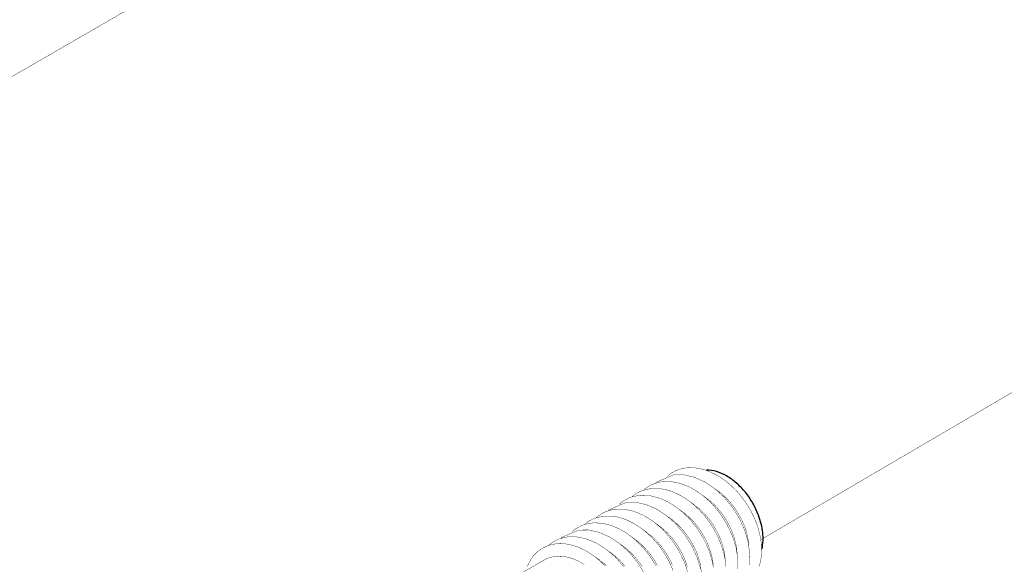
# Model space of a CAD drawing. Header units: millimetres. Extents: x -1449 to 178, y 1446 to 3804.
# Tile 8 of 20: x -985 to -946, y 1805 to 1827. Entities that reach past the tile are written whole.
import ezdxf

# ---------------------------------------------------------------- set-up
doc = ezdxf.new("R2010")
doc.units = ezdxf.units.MM
doc.linetypes.add('DOT_CENTER', pattern=[14, 12, -1, 0, -1])
doc.layers.add('1', color=7, linetype='Continuous')

# ---------------------------------------------------------------- blocks, each defined once
blk = doc.blocks.new('124100000341A-M3X68_5-__18', base_point=(256.021, -13.755))
at = {"color": 7, "linetype": 'Continuous', "const_width": 0.01}
for points in [[(303.356, 17.527), (303.426, 17.579)], [(303.426, 17.579), (303.568, 17.656)], [(303.568, 17.656), (303.652, 17.687)], [(303.652, 17.687), (303.812, 17.722)], [(303.812, 17.722), (303.906, 17.731)], [(303.906, 17.731), (304.078, 17.726)], [(304.078, 17.726), (304.185, 17.71)], [(304.185, 17.71), (304.356, 17.665)], [(304.356, 17.665), (304.382, 17.667)], [(304.356, 17.665), (304.467, 17.624)], [(304.467, 17.624), (304.636, 17.543)], [(302.928, 17.282), (303.106, 17.338)], [(303.003, 17.306), (303.035, 17.341)], [(303.035, 17.341), (303.492, 17.536)], [(303.106, 17.338), (303.171, 17.35)], [(303.171, 17.35), (303.37, 17.358)], [(303.317, 17.488), (303.356, 17.527)], [(303.37, 17.358), (303.437, 17.352)], [(303.437, 17.352), (303.653, 17.311)], [(303.492, 17.536), (303.504, 17.537)], [(303.504, 17.537), (303.757, 17.539)], [(303.653, 17.311), (303.715, 17.292)], [(303.757, 17.539), (303.776, 17.537)], [(303.776, 17.537), (304.036, 17.478)], [(304.036, 17.478), (304.05, 17.474)], [(304.05, 17.474), (304.316, 17.356)], [(304.316, 17.356), (304.337, 17.345)], [(304.337, 17.345), (304.588, 17.179)], [(304.636, 17.543), (304.747, 17.478)], [(304.747, 17.478), (304.909, 17.365)], [(304.909, 17.365), (305.019, 17.274)], [(302.469, 17.022), (302.607, 17.095)], [(302.607, 17.095), (302.701, 17.128)], [(302.662, 17.107), (302.677, 17.12)], [(302.677, 17.12), (302.715, 17.154)], [(302.701, 17.128), (302.851, 17.161)], [(302.715, 17.154), (302.87, 17.255)], [(302.851, 17.161), (302.962, 17.171)], [(302.87, 17.255), (302.928, 17.282)], [(302.962, 17.171), (303.117, 17.165)], [(303.117, 17.165), (303.237, 17.147)], [(303.237, 17.147), (303.395, 17.106)], [(303.395, 17.106), (303.51, 17.063)], [(303.51, 17.063), (303.675, 16.983)], [(303.715, 17.292), (303.932, 17.203)], [(303.932, 17.203), (303.996, 17.17)], [(303.996, 17.17), (304.211, 17.034)], [(304.211, 17.034), (304.268, 16.992)], [(304.588, 17.179), (304.613, 17.16)], [(304.613, 17.16), (304.842, 16.951)], [(304.613, 17.16), (304.706, 17.096)], [(304.706, 17.096), (304.801, 17.02)], [(305.019, 17.274), (305.163, 17.138)], [(305.163, 17.138), (305.263, 17.027)], [(301.754, 16.594), (302.21, 16.79)], [(302.035, 16.742), (302.074, 16.781)], [(302.074, 16.781), (302.145, 16.833)], [(302.145, 16.833), (302.287, 16.91)], [(302.21, 16.79), (302.222, 16.791)], [(302.222, 16.791), (302.476, 16.793)], [(302.287, 16.91), (302.371, 16.941)], [(302.371, 16.941), (302.53, 16.976)], [(302.371, 16.941), (302.395, 16.967)], [(302.395, 16.967), (302.469, 17.022)], [(302.476, 16.793), (302.494, 16.791)], [(302.494, 16.791), (302.754, 16.732)], [(302.53, 16.976), (302.625, 16.985)], [(302.625, 16.985), (302.796, 16.979)], [(302.796, 16.979), (302.903, 16.964)], [(302.903, 16.964), (303.075, 16.919)], [(303.075, 16.919), (303.185, 16.878)], [(303.185, 16.878), (303.355, 16.797)], [(303.355, 16.797), (303.465, 16.732)], [(303.675, 16.983), (303.795, 16.912)], [(303.795, 16.912), (303.947, 16.804)], [(303.947, 16.804), (304.068, 16.704)], [(303.947, 16.804), (303.968, 16.791)], [(303.968, 16.791), (304.05, 16.734)], [(304.268, 16.992), (304.475, 16.811)], [(304.268, 16.992), (304.288, 16.977)], [(304.288, 16.977), (304.481, 16.833)], [(304.475, 16.811), (304.522, 16.764)], [(304.481, 16.833), (304.572, 16.75)], [(304.522, 16.764), (304.706, 16.552)], [(304.801, 17.02), (304.893, 16.937)], [(304.842, 16.951), (304.861, 16.931)], [(304.861, 16.931), (305.068, 16.683)], [(304.893, 16.937), (304.931, 16.898)], [(304.931, 16.898), (304.956, 16.872)], [(304.956, 16.872), (304.98, 16.847)], [(304.98, 16.847), (305.062, 16.751)], [(305.263, 17.027), (305.388, 16.87)], [(305.388, 16.87), (305.476, 16.742)], [(301.434, 16.407), (301.589, 16.509)], [(301.589, 16.509), (301.646, 16.536)], [(301.646, 16.536), (301.824, 16.592)], [(301.721, 16.56), (301.754, 16.594)], [(301.824, 16.592), (301.89, 16.604)], [(301.89, 16.604), (302.089, 16.612)], [(302.089, 16.612), (302.156, 16.606)], [(302.156, 16.606), (302.371, 16.565)], [(302.371, 16.565), (302.434, 16.546)], [(302.434, 16.546), (302.651, 16.457)], [(302.754, 16.732), (302.769, 16.727)], [(302.769, 16.727), (303.035, 16.61)], [(303.035, 16.61), (303.055, 16.599)], [(303.055, 16.599), (303.307, 16.432)], [(303.465, 16.732), (303.627, 16.619)], [(303.627, 16.619), (303.737, 16.528)], [(303.647, 16.603), (303.729, 16.546)], [(303.729, 16.546), (303.737, 16.528)], [(303.737, 16.528), (303.881, 16.391)], [(303.737, 16.528), (303.757, 16.526)], [(303.757, 16.526), (303.84, 16.459)], [(304.05, 16.734), (304.068, 16.704)], [(304.068, 16.704), (304.201, 16.577)], [(304.068, 16.704), (304.16, 16.646)], [(304.16, 16.646), (304.252, 16.563)], [(304.201, 16.577), (304.312, 16.456)], [(304.252, 16.563), (304.339, 16.473)], [(304.572, 16.75), (304.611, 16.711)], [(304.611, 16.711), (304.659, 16.66)], [(304.659, 16.66), (304.742, 16.564)], [(304.706, 16.552), (304.748, 16.497)], [(304.742, 16.564), (304.801, 16.489)], [(305.062, 16.751), (305.121, 16.676)], [(305.068, 16.683), (305.089, 16.654)], [(305.089, 16.654), (305.258, 16.386)], [(305.121, 16.676), (305.14, 16.65)], [(305.14, 16.65), (305.157, 16.627)], [(305.157, 16.627), (305.211, 16.545)], [(305.211, 16.545), (305.326, 16.345)], [(305.476, 16.742), (305.578, 16.572)], [(305.578, 16.572), (305.652, 16.428)], [(301.113, 16.221), (301.188, 16.276)], [(301.188, 16.276), (301.326, 16.349)], [(301.249, 16.23), (301.343, 16.239)], [(301.326, 16.349), (301.419, 16.382)], [(301.343, 16.239), (301.515, 16.233)], [(301.381, 16.361), (301.395, 16.374)], [(301.395, 16.374), (301.434, 16.407)], [(301.419, 16.382), (301.57, 16.415)], [(301.515, 16.233), (301.621, 16.217)], [(301.57, 16.415), (301.681, 16.424)], [(301.681, 16.424), (301.836, 16.419)], [(301.836, 16.419), (301.955, 16.401)], [(301.955, 16.401), (302.113, 16.36)], [(302.113, 16.36), (302.229, 16.317)], [(302.229, 16.317), (302.393, 16.237)], [(302.393, 16.237), (302.514, 16.165)], [(302.651, 16.457), (302.714, 16.424)], [(302.714, 16.424), (302.929, 16.288)], [(302.929, 16.288), (302.986, 16.246)], [(302.986, 16.246), (303.193, 16.065)], [(302.986, 16.246), (303.007, 16.231)], [(303.007, 16.231), (303.199, 16.087)], [(303.307, 16.432), (303.331, 16.414)], [(303.331, 16.414), (303.56, 16.205)], [(303.331, 16.414), (303.425, 16.349)], [(303.425, 16.349), (303.52, 16.274)], [(303.52, 16.274), (303.611, 16.19)], [(303.84, 16.459), (303.931, 16.376)], [(303.881, 16.391), (303.982, 16.281)], [(303.931, 16.376), (304.019, 16.287)], [(303.982, 16.281), (304.107, 16.123)], [(304.019, 16.287), (304.102, 16.191)], [(304.312, 16.456), (304.427, 16.31)], [(304.339, 16.473), (304.422, 16.378)], [(304.422, 16.378), (304.481, 16.303)], [(304.427, 16.31), (304.518, 16.179)], [(304.481, 16.303), (304.499, 16.277)], [(304.499, 16.277), (304.571, 16.172)], [(304.748, 16.497), (304.906, 16.255)], [(304.801, 16.489), (304.819, 16.464)], [(304.819, 16.464), (304.828, 16.452)], [(304.828, 16.452), (304.891, 16.358)], [(304.891, 16.358), (304.998, 16.173)], [(304.906, 16.255), (304.938, 16.199)], [(305.258, 16.386), (305.278, 16.349)], [(305.278, 16.349), (305.405, 16.07)], [(305.326, 16.345), (305.336, 16.324)], [(305.336, 16.324), (305.388, 16.21)], [(305.652, 16.428), (305.726, 16.256)], [(305.726, 16.256), (305.778, 16.107)], [(300.472, 15.848), (300.929, 16.044)], [(300.754, 15.996), (300.793, 16.034)], [(300.793, 16.034), (300.863, 16.086)], [(300.863, 16.086), (301.005, 16.163)], [(300.929, 16.044), (300.941, 16.045)], [(300.941, 16.045), (301.194, 16.047)], [(301.005, 16.163), (301.089, 16.195)], [(301.089, 16.195), (301.249, 16.23)], [(301.089, 16.195), (301.113, 16.221)], [(301.194, 16.047), (301.213, 16.045)], [(301.213, 16.045), (301.473, 15.986)], [(301.473, 15.986), (301.487, 15.981)], [(301.487, 15.981), (301.753, 15.864)], [(301.621, 16.217), (301.793, 16.173)], [(301.793, 16.173), (301.904, 16.132)], [(301.904, 16.132), (302.073, 16.051)], [(302.073, 16.051), (302.184, 15.986)], [(302.184, 15.986), (302.346, 15.872)], [(302.514, 16.165), (302.666, 16.058)], [(302.666, 16.058), (302.786, 15.958)], [(302.666, 16.058), (302.686, 16.045)], [(302.686, 16.045), (302.768, 15.988)], [(302.768, 15.988), (302.784, 15.976)], [(302.784, 15.976), (302.786, 15.958)], [(303.193, 16.065), (303.24, 16.018)], [(303.199, 16.087), (303.291, 16.004)], [(303.24, 16.018), (303.424, 15.806)], [(303.291, 16.004), (303.329, 15.965)], [(303.329, 15.965), (303.378, 15.914)], [(303.56, 16.205), (303.579, 16.185)], [(303.579, 16.185), (303.787, 15.937)], [(303.611, 16.19), (303.65, 16.152)], [(303.65, 16.152), (303.675, 16.126)], [(303.675, 16.126), (303.698, 16.101)], [(303.698, 16.101), (303.781, 16.005)], [(303.781, 16.005), (303.84, 15.93)], [(304.102, 16.191), (304.16, 16.116)], [(304.107, 16.123), (304.195, 15.996)], [(304.16, 16.116), (304.179, 16.091)], [(304.179, 16.091), (304.25, 15.986)], [(304.195, 15.996), (304.297, 15.826)], [(304.25, 15.986), (304.34, 15.83)], [(304.518, 16.179), (304.617, 16.013)], [(304.571, 16.172), (304.667, 16.007)], [(304.617, 16.013), (304.692, 15.863)], [(304.667, 16.007), (304.695, 15.951)], [(304.938, 16.199), (305.064, 15.935)], [(304.998, 16.173), (305.016, 16.137)], [(305.016, 16.137), (305.067, 16.023)], [(305.067, 16.023), (305.085, 15.98)], [(305.085, 15.98), (305.112, 15.908)], [(305.388, 16.21), (305.406, 16.167)], [(305.405, 16.07), (305.418, 16.036)], [(305.406, 16.167), (305.432, 16.095)], [(305.418, 16.036), (305.504, 15.748)], [(305.432, 16.095), (305.447, 16.052)], [(305.447, 16.052), (305.469, 15.979)], [(305.469, 15.979), (305.489, 15.9)], [(305.778, 16.107), (305.824, 15.935)], [(300.152, 15.661), (300.307, 15.763)], [(300.307, 15.763), (300.365, 15.79)], [(300.365, 15.79), (300.543, 15.846)], [(300.44, 15.814), (300.472, 15.848)], [(300.543, 15.846), (300.608, 15.857)], [(300.608, 15.857), (300.807, 15.865)], [(300.807, 15.865), (300.874, 15.86)], [(300.874, 15.86), (301.09, 15.818)], [(301.09, 15.818), (301.152, 15.8)], [(301.152, 15.8), (301.369, 15.711)], [(301.369, 15.711), (301.433, 15.678)], [(301.753, 15.864), (301.774, 15.853)], [(301.774, 15.853), (302.025, 15.686)], [(302.346, 15.872), (302.456, 15.782)], [(302.366, 15.857), (302.448, 15.8)], [(302.448, 15.8), (302.456, 15.782)], [(302.456, 15.782), (302.6, 15.645)], [(302.456, 15.782), (302.475, 15.78)], [(302.475, 15.78), (302.558, 15.713)], [(302.558, 15.713), (302.65, 15.63)], [(302.786, 15.958), (302.92, 15.831)], [(302.786, 15.958), (302.879, 15.9)], [(302.879, 15.9), (302.97, 15.817)], [(302.92, 15.831), (303.03, 15.71)], [(302.97, 15.817), (303.058, 15.727)], [(303.03, 15.71), (303.146, 15.564)], [(303.058, 15.727), (303.14, 15.632)], [(303.378, 15.914), (303.461, 15.818)], [(303.424, 15.806), (303.466, 15.751)], [(303.461, 15.818), (303.519, 15.743)], [(303.466, 15.751), (303.624, 15.509)], [(303.519, 15.743), (303.538, 15.718)], [(303.538, 15.718), (303.546, 15.706)], [(303.546, 15.706), (303.61, 15.612)], [(303.787, 15.937), (303.807, 15.908)], [(303.807, 15.908), (303.977, 15.639)], [(303.84, 15.93), (303.858, 15.904)], [(303.858, 15.904), (303.875, 15.881)], [(303.875, 15.881), (303.93, 15.799)], [(303.93, 15.799), (304.044, 15.599)], [(304.297, 15.826), (304.37, 15.682)], [(304.34, 15.83), (304.374, 15.765)], [(304.374, 15.765), (304.426, 15.651)], [(304.692, 15.863), (304.763, 15.697)], [(304.695, 15.951), (304.747, 15.837)], [(304.747, 15.837), (304.765, 15.794)], [(304.765, 15.794), (304.828, 15.606)], [(305.064, 15.935), (305.085, 15.883)], [(305.085, 15.883), (305.171, 15.616)], [(305.112, 15.908), (305.12, 15.884)], [(305.12, 15.884), (305.148, 15.793)], [(305.148, 15.793), (305.169, 15.713)], [(305.169, 15.713), (305.177, 15.677)], [(305.489, 15.9), (305.497, 15.864)], [(305.497, 15.864), (305.53, 15.638)], [(305.504, 15.748), (305.513, 15.708)], [(305.513, 15.708), (305.551, 15.434)], [(305.824, 15.935), (305.853, 15.784)], [(305.853, 15.784), (305.871, 15.62)], [(299.722, 15.369), (299.832, 15.475)], [(299.832, 15.475), (299.906, 15.529)], [(299.906, 15.529), (300.044, 15.603)], [(300.044, 15.603), (300.138, 15.636)], [(300.099, 15.615), (300.114, 15.628)], [(300.114, 15.628), (300.152, 15.661)], [(300.138, 15.636), (300.288, 15.669)], [(300.288, 15.669), (300.399, 15.678)], [(300.399, 15.678), (300.554, 15.673)], [(300.554, 15.673), (300.674, 15.655)], [(300.674, 15.655), (300.832, 15.613)], [(300.832, 15.613), (300.947, 15.57)], [(300.947, 15.57), (301.112, 15.491)], [(301.112, 15.491), (301.232, 15.419)], [(301.433, 15.678), (301.648, 15.542)], [(301.648, 15.542), (301.705, 15.5)], [(301.705, 15.5), (301.912, 15.319)], [(301.705, 15.5), (301.725, 15.485)], [(301.725, 15.485), (301.918, 15.341)], [(302.025, 15.686), (302.05, 15.667)], [(302.05, 15.667), (302.279, 15.459)], [(302.05, 15.667), (302.143, 15.603)], [(302.143, 15.603), (302.238, 15.527)], [(302.238, 15.527), (302.33, 15.444)], [(302.279, 15.459), (302.298, 15.439)], [(302.298, 15.439), (302.505, 15.191)], [(302.33, 15.444), (302.368, 15.406)], [(302.6, 15.645), (302.7, 15.535)], [(302.65, 15.63), (302.737, 15.54)], [(302.7, 15.535), (302.825, 15.377)], [(302.737, 15.54), (302.82, 15.445)], [(302.82, 15.445), (302.879, 15.37)], [(303.14, 15.632), (303.199, 15.557)], [(303.146, 15.564), (303.236, 15.433)], [(303.199, 15.557), (303.218, 15.531)], [(303.218, 15.531), (303.29, 15.426)], [(303.236, 15.433), (303.335, 15.266)], [(303.61, 15.612), (303.716, 15.427)], [(303.624, 15.509), (303.656, 15.453)], [(303.656, 15.453), (303.783, 15.188)], [(303.977, 15.639), (303.996, 15.603)], [(303.996, 15.603), (304.123, 15.324)], [(304.044, 15.599), (304.055, 15.578)], [(304.055, 15.578), (304.107, 15.464)], [(304.107, 15.464), (304.124, 15.421)], [(304.37, 15.682), (304.444, 15.51)], [(304.426, 15.651), (304.443, 15.607)], [(304.443, 15.607), (304.507, 15.42)], [(304.444, 15.51), (304.496, 15.361)], [(304.763, 15.697), (304.82, 15.534)], [(304.82, 15.534), (304.863, 15.375)], [(304.828, 15.606), (304.849, 15.527)], [(304.849, 15.527), (304.857, 15.491)], [(304.857, 15.491), (304.87, 15.423)], [(305.171, 15.616), (305.184, 15.562)], [(305.177, 15.677), (305.194, 15.587)], [(305.184, 15.562), (305.227, 15.295)], [(305.194, 15.587), (305.198, 15.564)], [(305.198, 15.564), (305.21, 15.452)], [(305.21, 15.452), (305.213, 15.382)], [(305.53, 15.638), (305.533, 15.562)], [(305.551, 15.434), (305.554, 15.389)], [(305.875, 15.469), (305.866, 15.324)], [(305.871, 15.62), (305.875, 15.469)], [(305.887, 15.54), (305.875, 15.491)], [(260.798, -7.586), (299.987, 15.231)], [(299.531, 15.053), (299.659, 15.289)], [(299.659, 15.289), (299.722, 15.369)], [(299.987, 15.231), (300.022, 15.25)], [(300.022, 15.25), (300.069, 15.271)], [(300.069, 15.271), (300.105, 15.286)], [(300.105, 15.286), (300.16, 15.303)], [(300.16, 15.303), (300.193, 15.312)], [(300.193, 15.312), (300.274, 15.327)], [(300.274, 15.327), (300.285, 15.329)], [(300.285, 15.329), (300.38, 15.336)], [(300.38, 15.336), (300.402, 15.336)], [(300.402, 15.336), (300.478, 15.333)], [(300.478, 15.333), (300.497, 15.332)], [(300.497, 15.332), (300.578, 15.321)], [(300.578, 15.321), (300.651, 15.306)], [(300.651, 15.306), (300.679, 15.298)], [(300.679, 15.298), (300.73, 15.283)], [(300.73, 15.283), (300.781, 15.266)], [(300.781, 15.266), (300.883, 15.223)], [(300.883, 15.223), (300.907, 15.212)], [(300.907, 15.212), (300.965, 15.182)], [(300.965, 15.182), (300.984, 15.171)], [(300.984, 15.171), (301.084, 15.111)], [(301.232, 15.419), (301.384, 15.312)], [(301.384, 15.312), (301.505, 15.212)], [(301.384, 15.312), (301.405, 15.299)], [(301.405, 15.299), (301.487, 15.242)], [(301.487, 15.242), (301.505, 15.212)], [(301.505, 15.212), (301.638, 15.085)], [(301.505, 15.212), (301.597, 15.154)], [(301.912, 15.319), (301.959, 15.272)], [(301.918, 15.341), (302.009, 15.258)], [(301.959, 15.272), (302.143, 15.06)], [(302.009, 15.258), (302.048, 15.219)], [(302.048, 15.219), (302.096, 15.168)], [(302.096, 15.168), (302.179, 15.072)], [(302.368, 15.406), (302.393, 15.38)], [(302.393, 15.38), (302.417, 15.355)], [(302.417, 15.355), (302.499, 15.259)], [(302.499, 15.259), (302.558, 15.184)], [(302.505, 15.191), (302.526, 15.162)], [(302.558, 15.184), (302.577, 15.158)], [(302.825, 15.377), (302.913, 15.25)], [(302.879, 15.37), (302.898, 15.345)], [(302.898, 15.345), (302.969, 15.239)], [(302.913, 15.25), (303.015, 15.08)], [(302.969, 15.239), (303.059, 15.084)], [(303.29, 15.426), (303.385, 15.261)], [(303.335, 15.266), (303.411, 15.117)], [(303.385, 15.261), (303.414, 15.205)], [(303.414, 15.205), (303.465, 15.091)], [(303.716, 15.427), (303.734, 15.391)], [(303.734, 15.391), (303.786, 15.277)], [(303.783, 15.188), (303.803, 15.137)], [(303.786, 15.277), (303.803, 15.234)], [(303.803, 15.234), (303.83, 15.162)], [(304.123, 15.324), (304.136, 15.29)], [(304.124, 15.421), (304.151, 15.348)], [(304.136, 15.29), (304.222, 15.002)], [(304.151, 15.348), (304.165, 15.306)], [(304.165, 15.306), (304.187, 15.233)], [(304.187, 15.233), (304.208, 15.154)], [(304.496, 15.361), (304.543, 15.189)], [(304.507, 15.42), (304.528, 15.34)], [(304.528, 15.34), (304.536, 15.304)], [(304.536, 15.304), (304.549, 15.239)], [(304.543, 15.189), (304.572, 15.037)], [(304.549, 15.239), (304.557, 15.19)], [(304.557, 15.19), (304.57, 15.079)], [(304.863, 15.375), (304.894, 15.212)], [(304.87, 15.423), (304.877, 15.377)], [(304.877, 15.377), (304.89, 15.265)], [(304.89, 15.265), (304.891, 15.228)], [(304.894, 15.212), (304.911, 15.06)], [(305.227, 15.295), (305.231, 15.247)], [(305.231, 15.247), (305.229, 14.989)], [(305.554, 15.389), (305.545, 15.138)], [(305.843, 15.187), (305.807, 15.06)], [(305.866, 15.324), (305.843, 15.187)], [(301.597, 15.154), (301.689, 15.071)], [(302.526, 15.162), (302.695, 14.893)], [(302.577, 15.158), (302.594, 15.134)], [(302.594, 15.134), (302.648, 15.053)], [(303.411, 15.117), (303.482, 14.95)], [(303.803, 15.137), (303.889, 14.87)], [(303.83, 15.162), (303.838, 15.138)], [(303.838, 15.138), (303.867, 15.046)], [(304.208, 15.154), (304.216, 15.118)], [(304.216, 15.118), (304.249, 14.892)], [(305.545, 15.138), (305.54, 15.101)]]:
    blk.add_lwpolyline(points, dxfattribs=at)
at = {"color": 7, "linetype": 'Continuous'}
for points in [[(305.792, 16.445), (305.639, 16.769), (305.436, 17.065), (305.195, 17.315), (304.928, 17.506), (304.651, 17.626), (304.382, 17.667)], [(305.887, 15.54), (305.913, 15.75), (305.905, 15.975), (305.864, 16.209), (305.792, 16.445)]]:
    blk.add_spline(points, degree=3, dxfattribs=at)
blk = doc.blocks.new('40X40X56-Fan-tray-MODULE_1_6_5__21', base_point=(231.469, -13.755))
blk.add_blockref('124100000341A-M3X68_5-__18', (256.021, -13.755))

msp = doc.modelspace()

# ---------------------------------------------------------------- linework, layer by layer
at = {"layer": '1', "color": 5, "linetype": 'DOT_CENTER', "const_width": 0.015}
for points in [[(-992.776, 1820.669), (-777.632, 1944.941)], [(-955.383, 1805.955), (-740.826, 1931.683)]]:
    msp.add_lwpolyline(points, dxfattribs=at)

# ---------------------------------------------------------------- block references
at = {"xscale": 1.5, "yscale": 1.5, "zscale": 1.5}
msp.add_blockref('40X40X56-Fan-tray-MODULE_1_6_5__21', (-1066.959, 1761.647), dxfattribs=at)

doc.saveas('drawing.dxf')
